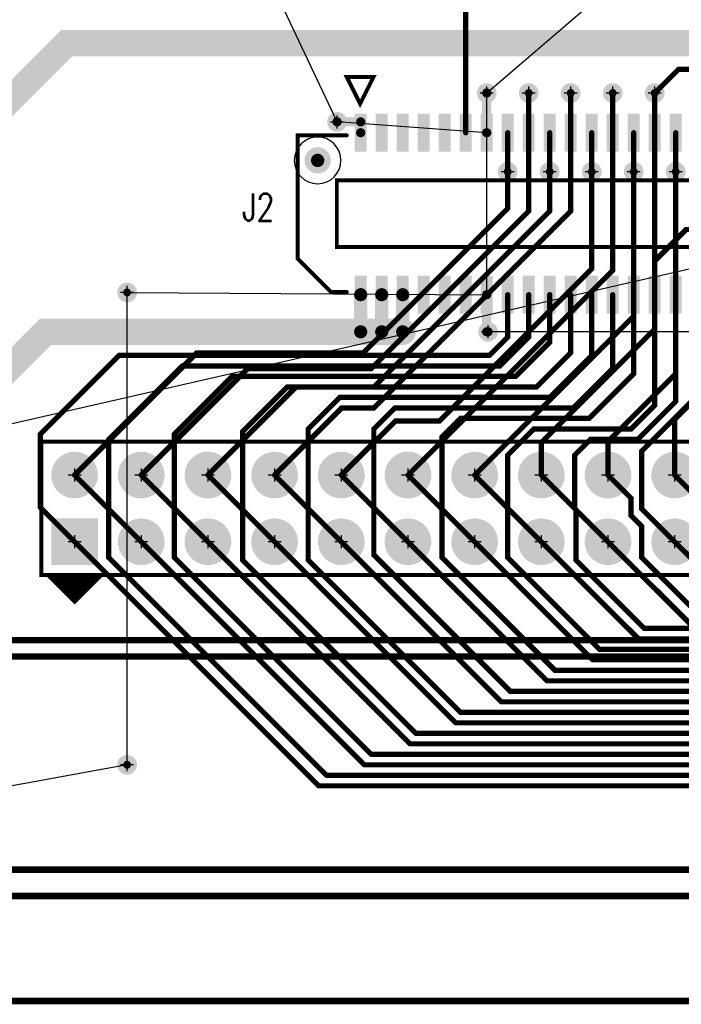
# Model space of a CAD drawing. Extents: x -1 to 210, y -5 to 148.
# Tile 2 of 52: x 21 to 46, y -4 to 33. Entities that reach past the tile are written whole.
import ezdxf
from ezdxf.enums import TextEntityAlignment as Align

# ---------------------------------------------------------------- set-up
doc = ezdxf.new("R2010")
doc.units = 0
for name, pattern in [('KEEPOUT_00011110', [2, 1, 1]), ('POUR_01_-1_0_000000', [2, 1, 1]), ('SIG_12', [2, 1, 1]), ('SIG_135', [2, 1, 1]), ('SIG_136', [2, 1, 1]), ('SIG_137', [2, 1, 1]), ('SIG_138', [2, 1, 1]), ('SIG_139', [2, 1, 1]), ('SIG_140', [2, 1, 1]), ('SIG_141', [2, 1, 1]), ('SIG_142', [2, 1, 1]), ('SIG_143', [2, 1, 1]), ('SIG_144', [2, 1, 1]), ('SIG_145', [2, 1, 1]), ('SIG_146', [2, 1, 1]), ('SIG_147', [2, 1, 1]), ('SIG_158', [2, 1, 1]), ('SIG_169', [2, 1, 1]), ('SIG_17', [2, 1, 1]), ('SIG_180', [2, 1, 1]), ('SIG_189', [2, 1, 1]), ('SIG_190', [2, 1, 1]), ('SIG_191', [2, 1, 1]), ('SIG_192', [2, 1, 1]), ('SIG_84', [2, 1, 1]), ('SIG_94', [2, 1, 1]), ('SIG_97', [2, 1, 1]), ('SIG_98', [2, 1, 1]), ('TRMIDX_2048', [2, 1, 1])]:
    doc.linetypes.add(name, pattern=pattern)
for name, color, linetype in [('BOARD_OUTLINE_00', 254, 'CONTINUOUS'), ('COPPER_CUTOUT_03', 112, 'CONTINUOUS'), ('DIMENSION1_24', 254, 'CONTINUOUS'), ('DRIL_NPLTE_THRU_01', 176, 'CONTINUOUS'), ('DRIL_NPLTE_THRU_02', 255, 'CONTINUOUS'), ('DRIL_NPLTE_THRU_03', 106, 'CONTINUOUS'), ('DRIL_NPLTE_THRU_04', 16, 'CONTINUOUS'), ('DRIL_PLTE_THRU_01', 176, 'CONTINUOUS'), ('DRIL_PLTE_THRU_02', 255, 'CONTINUOUS'), ('DRIL_PLTE_THRU_03', 106, 'CONTINUOUS'), ('DRIL_PLTE_THRU_04', 16, 'CONTINUOUS'), ('DRIL_SYMBOL', 254, 'CONTINUOUS'), ('KEEPOUT_00', 34, 'CONTINUOUS'), ('LINK_00', 57, 'CONTINUOUS'), ('PADS_BOT', 1, 'CONTINUOUS'), ('PADS_INNER', 5, 'CONTINUOUS'), ('PADS_TOP', 5, 'CONTINUOUS'), ('PART_NAME_01', 4, 'CONTINUOUS'), ('PART_TOP_2DLINE_00', 4, 'CONTINUOUS'), ('PART_TOP_2DLINE_01', 4, 'CONTINUOUS'), ('POUR_HEADER_01', 5, 'CONTINUOUS'), ('POUR_HEADER_02', 253, 'CONTINUOUS'), ('POUR_HEADER_03', 112, 'CONTINUOUS'), ('POUR_HEADER_04', 1, 'CONTINUOUS'), ('TRACE_01', 5, 'CONTINUOUS'), ('TRACE_04', 1, 'CONTINUOUS'), ('VIAPTS', 5, 'CONTINUOUS')]:
    doc.layers.add(name, color=color, linetype=linetype)
doc.styles.add('W0$15', font='simplex', dxfattribs={"width": 0.75})

# ---------------------------------------------------------------- blocks, each defined once
blk = doc.blocks.new('BOARD_1')
at = {"layer": 'BOARD_OUTLINE_00', "const_width": 0.254}
blk.add_lwpolyline([(-5, 0), (200, 0), (200, 125), (-5, 125)], close=True, dxfattribs=at)
blk = doc.blocks.new('D_1dfeghi_4')
at = {"layer": 'DIMENSION1_24', "linetype": 'TRMIDX_2048', "const_width": 0.254}
blk.add_lwpolyline([(-5, -4), (91.427, -4)], dxfattribs=at)
blk = doc.blocks.new('POUR_HEADER_0')
at = {"layer": 'POUR_HEADER_02', "linetype": 'POUR_01_-1_0_000000', "const_width": 0.25}
blk.add_lwpolyline([(190.75, -94.5), (-5, -94.5), (-5, -8.25), (3.75, -8.25), (3.75, -3.25), (13.75, -3.25), (13.75, -14), (37.25, -14), (37.25, 3.25)], dxfattribs=at)
blk = doc.blocks.new('POUR_HEADER_5')
at = {"layer": 'POUR_HEADER_03', "linetype": 'POUR_01_-1_0_000000', "const_width": 0.25}
blk.add_lwpolyline([(7.5, -103.5), (-4.5, -103.5), (-4.5, -93.5), (-30.25, -93.5), (-30.25, -103.5), (-130, -103.5), (-130, -72.5), (-14, -72.5), (-14, -58), (-76, -58), (-76, -38.5), (-73.25, -38.5), (-73.25, -18.25), (-63.75, -18.25), (-63.75, -35), (-55.75, -35), (-55.75, -10), (-21, -10), (-21, 0), (-12.75, 0), (-12.75, -5.25), (-17, -5.25), (-17, -10), (33.25, -10)], dxfattribs=at)
blk = doc.blocks.new('POUR_HEADER_7')
at = {"layer": 'COPPER_CUTOUT_03', "const_width": 0.25}
blk.add_lwpolyline([(127.625, -66.375), (90.375, -66.375), (90.375, -56.375), (65.875, -56.375), (65.875, -66.375), (-35.125, -66.375), (-35.125, -34.125), (-3.625, -34.125), (-3.625, 38.375), (12.625, 38.375), (12.625, 28.375), (32.375, 28.375), (32.375, 3.375), (39.125, 3.375), (39.125, 28.375), (73.875, 28.375), (73.875, 38.375), (83.375, 38.375), (83.375, 31.875), (79.125, 31.875), (79.125, 28.375), (128.625, 28.375)], dxfattribs=at)
at = {"layer": 'POUR_HEADER_03', "linetype": 'POUR_01_-1_0_000000', "const_width": 0.25}
blk.add_lwpolyline([(-43, -74.5), (-43, 48.5), (160, 48.5), (160, -74.5)], close=True, dxfattribs=at)
blk = doc.blocks.new('POUR_HEADER_8')
at = {"layer": 'POUR_HEADER_01', "linetype": 'POUR_01_-1_0_000000', "const_width": 0.25}
blk.add_lwpolyline([(0, 0), (203, 0), (203, 123), (0, 123)], close=True, dxfattribs=at)
blk = doc.blocks.new('POUR_HEADER_9')
at = {"layer": 'POUR_HEADER_04', "linetype": 'POUR_01_-1_0_000000', "const_width": 0.25}
blk.add_lwpolyline([(0, 0), (203, 0), (203, 123), (0, 123)], close=True, dxfattribs=at)
blk = doc.blocks.new('SMOOTH_0$15')
at = {"const_width": 0.075}
blk.add_lwpolyline([(-0.0375, 0, 1), (0.0375, 0, 1)], format="xyb", close=True, dxfattribs=at)
blk = doc.blocks.new('PART_BODY_TOP_32')
at = {"layer": 'KEEPOUT_00', "linetype": 'KEEPOUT_00011110'}
for points in [[(-16.35125, 2.032, 1), (-18.12925, 2.032, 1)], [(18.12925, 2.032, 1), (16.35125, 2.032, 1)]]:
    blk.add_lwpolyline(points, format="xyb", close=True, dxfattribs=at)
at = {"layer": 'PART_TOP_2DLINE_01', "const_width": 0.15}
for points in [[(-15.621, 4.191), (-16.129, 5.207), (-15.113, 5.207), (-15.621, 4.191)], [(-16.129, 2.9845), (-18.00225, 2.9845), (-18.00225, -1.7145), (-16.73225, -2.9845), (-16.129, -2.9845)], [(16.129, 2.9845), (18.00225, 2.9845), (18.00225, -1.7145), (16.73225, -2.9845), (16.129, -2.9845)]]:
    blk.add_lwpolyline(points, dxfattribs=at)
blk.add_lwpolyline([(-16.51, 1.27), (16.51, 1.27), (16.51, -1.27), (-16.51, -1.27)], close=True, dxfattribs=at)
at = {"layer": 'PART_TOP_2DLINE_01'}
for p in [(-16.129, 5.207), (-15.113, 5.207), (-15.621, 4.191), (-15.621, 4.191), (-18.00225, 2.9845), (-16.129, 2.9845), (16.129, 2.9845), (18.00225, 2.9845), (-16.51, 1.27), (16.51, 1.27), (-16.51, -1.27), (16.51, -1.27), (-18.00225, -1.7145), (18.00225, -1.7145), (-16.73225, -2.9845), (-16.129, -2.9845), (16.129, -2.9845), (16.73225, -2.9845)]:
    blk.add_blockref('SMOOTH_0$15', p, dxfattribs=at)
blk = doc.blocks.new('DRIL_HOLE_0')
blk.add_lwpolyline([(0, 0, 1), (0, 0, 1)], format="xyb", close=True)
blk = doc.blocks.new('PAD_0')
blk.add_lwpolyline([(0, 0, 1), (0, 0, 1)], format="xyb", close=True)
blk = doc.blocks.new('PAD_11')
at = {"const_width": 0.4572}
blk.add_lwpolyline([(-0.7239, 0), (0.7239, 0)], dxfattribs=at)
blk = doc.blocks.new('STK_TOP_17')
at = {"layer": 'DRIL_NPLTE_THRU_01'}
blk.add_blockref('DRIL_HOLE_0', (0, 0), dxfattribs=at)
at = {"layer": 'DRIL_NPLTE_THRU_02'}
blk.add_blockref('DRIL_HOLE_0', (0, 0), dxfattribs=at)
at = {"layer": 'DRIL_NPLTE_THRU_03'}
blk.add_blockref('DRIL_HOLE_0', (0, 0), dxfattribs=at)
at = {"layer": 'DRIL_NPLTE_THRU_04'}
blk.add_blockref('DRIL_HOLE_0', (0, 0), dxfattribs=at)
at = {"layer": 'PADS_BOT'}
blk.add_blockref('PAD_0', (0, 0), dxfattribs=at)
at = {"layer": 'PADS_INNER'}
blk.add_blockref('PAD_0', (0, 0), dxfattribs=at)
at = {"layer": 'PADS_TOP', "rotation": 90}
blk.add_blockref('PAD_11', (0, 0), dxfattribs=at)
blk = doc.blocks.new('DRIL_SYMBOL_1')
at = {"layer": 'DRIL_SYMBOL', "const_width": 0.0508}
for points in [[(-0.254, 0), (0.254, 0)], [(0, -0.254), (0, 0.254)]]:
    blk.add_lwpolyline(points, dxfattribs=at)
blk = doc.blocks.new('DRIL_HOLE_1')
at = {"const_width": 0.5}
blk.add_lwpolyline([(-0.25, 0, 1), (0.25, 0, 1)], format="xyb", close=True, dxfattribs=at)
blk.add_blockref('DRIL_SYMBOL_1', (0, 0))
blk = doc.blocks.new('PAD_12')
at = {"const_width": 0.254}
blk.add_lwpolyline([(0, -0.127, 1), (0, 0.127, 1)], format="xyb", close=True, dxfattribs=at)
blk = doc.blocks.new('STK_TOP_18')
at = {"layer": 'DRIL_NPLTE_THRU_01'}
blk.add_blockref('DRIL_HOLE_1', (0, 0), dxfattribs=at)
at = {"layer": 'DRIL_NPLTE_THRU_02'}
blk.add_blockref('DRIL_HOLE_1', (0, 0), dxfattribs=at)
at = {"layer": 'DRIL_NPLTE_THRU_03'}
blk.add_blockref('DRIL_HOLE_1', (0, 0), dxfattribs=at)
at = {"layer": 'DRIL_NPLTE_THRU_04'}
blk.add_blockref('DRIL_HOLE_1', (0, 0), dxfattribs=at)
at = {"layer": 'PADS_BOT'}
blk.add_blockref('PAD_12', (0, 0), dxfattribs=at)
at = {"layer": 'PADS_INNER'}
blk.add_blockref('PAD_12', (0, 0), dxfattribs=at)
at = {"layer": 'PADS_TOP'}
blk.add_blockref('PAD_12', (0, 0), dxfattribs=at)
blk = doc.blocks.new('SYM_TOP_13')
for name, p in [('PART_BODY_TOP_32', (0, 0)), ('STK_TOP_17', (-15.6, 3.0861)), ('STK_TOP_17', (-14.8, 3.0861)), ('STK_TOP_17', (-14, 3.0861)), ('STK_TOP_17', (-13.2, 3.0861)), ('STK_TOP_17', (-12.4, 3.0861)), ('STK_TOP_17', (-11.6, 3.0861)), ('STK_TOP_17', (-10.8, 3.0861)), ('STK_TOP_17', (-10, 3.0861)), ('STK_TOP_17', (-9.2, 3.0861)), ('STK_TOP_17', (-8.4, 3.0861)), ('STK_TOP_17', (-7.6, 3.0861)), ('STK_TOP_17', (-6.8, 3.0861)), ('STK_TOP_17', (-6, 3.0861)), ('STK_TOP_17', (-5.2, 3.0861)), ('STK_TOP_17', (-4.4, 3.0861)), ('STK_TOP_17', (-3.6, 3.0861)), ('STK_TOP_17', (-2.8, 3.0861)), ('STK_TOP_17', (-2, 3.0861)), ('STK_TOP_17', (-1.2, 3.0861)), ('STK_TOP_17', (-0.4, 3.0861)), ('STK_TOP_17', (0.4, 3.0861)), ('STK_TOP_17', (1.2, 3.0861)), ('STK_TOP_17', (2, 3.0861)), ('STK_TOP_17', (2.8, 3.0861)), ('STK_TOP_17', (3.6, 3.0861)), ('STK_TOP_17', (4.4, 3.0861)), ('STK_TOP_17', (5.2, 3.0861)), ('STK_TOP_17', (6, 3.0861)), ('STK_TOP_17', (6.8, 3.0861)), ('STK_TOP_17', (7.6, 3.0861)), ('STK_TOP_17', (8.4, 3.0861)), ('STK_TOP_17', (9.2, 3.0861)), ('STK_TOP_17', (10, 3.0861)), ('STK_TOP_17', (10.8, 3.0861)), ('STK_TOP_17', (11.6, 3.0861)), ('STK_TOP_17', (12.4, 3.0861)), ('STK_TOP_17', (13.2, 3.0861)), ('STK_TOP_17', (14, 3.0861)), ('STK_TOP_17', (14.8, 3.0861)), ('STK_TOP_17', (15.6, 3.0861)), ('STK_TOP_18', (-17.2402, 2.032)), ('STK_TOP_18', (17.2402, 2.032)), ('STK_TOP_17', (-15.6, -3.0861)), ('STK_TOP_17', (-14.8, -3.0861)), ('STK_TOP_17', (-14, -3.0861)), ('STK_TOP_17', (-13.2, -3.0861)), ('STK_TOP_17', (-12.4, -3.0861)), ('STK_TOP_17', (-11.6, -3.0861)), ('STK_TOP_17', (-10.8, -3.0861)), ('STK_TOP_17', (-10, -3.0861)), ('STK_TOP_17', (-9.2, -3.0861)), ('STK_TOP_17', (-8.4, -3.0861)), ('STK_TOP_17', (-7.6, -3.0861)), ('STK_TOP_17', (-6.8, -3.0861)), ('STK_TOP_17', (-6, -3.0861)), ('STK_TOP_17', (-5.2, -3.0861)), ('STK_TOP_17', (-4.4, -3.0861)), ('STK_TOP_17', (-3.6, -3.0861)), ('STK_TOP_17', (-2.8, -3.0861)), ('STK_TOP_17', (-2, -3.0861)), ('STK_TOP_17', (-1.2, -3.0861)), ('STK_TOP_17', (-0.4, -3.0861)), ('STK_TOP_17', (0.4, -3.0861)), ('STK_TOP_17', (1.2, -3.0861)), ('STK_TOP_17', (2, -3.0861)), ('STK_TOP_17', (2.8, -3.0861)), ('STK_TOP_17', (3.6, -3.0861)), ('STK_TOP_17', (4.4, -3.0861)), ('STK_TOP_17', (5.2, -3.0861)), ('STK_TOP_17', (6, -3.0861)), ('STK_TOP_17', (6.8, -3.0861)), ('STK_TOP_17', (7.6, -3.0861)), ('STK_TOP_17', (8.4, -3.0861)), ('STK_TOP_17', (9.2, -3.0861)), ('STK_TOP_17', (10, -3.0861)), ('STK_TOP_17', (10.8, -3.0861)), ('STK_TOP_17', (11.6, -3.0861)), ('STK_TOP_17', (12.4, -3.0861)), ('STK_TOP_17', (13.2, -3.0861)), ('STK_TOP_17', (14, -3.0861)), ('STK_TOP_17', (14.8, -3.0861)), ('STK_TOP_17', (15.6, -3.0861))]:
    blk.add_blockref(name, p)
blk = doc.blocks.new('PART_TOP_95')
blk.add_blockref('SYM_TOP_13', (0, 0))
at = {"layer": 'PART_NAME_01', "style": 'W0$15', "width": 0.75}
blk.add_text('J2', height=1.05, dxfattribs=at).set_placement((-19.5, 0.25), align=Align.MIDDLE_CENTER)
blk = doc.blocks.new('PART_BODY_TOP_55')
at = {"layer": 'PART_TOP_2DLINE_00', "const_width": 0.15}
blk.add_lwpolyline([(-1.27, -1.27), (54.61, -1.27), (54.61, 3.81), (-1.27, 3.81)], close=True, dxfattribs=at)
blk.add_lwpolyline([(-1.016, -1.27), (0, -2.286), (1.016, -1.27), (-0.889, -1.27), (0, -2.159), (0.762, -1.397), (-0.635, -1.397), (0, -2.032), (0.508, -1.524), (-0.381, -1.524), (0, -1.905), (0.254, -1.651), (-0.127, -1.651), (0, -1.778), (0.127, -1.651)], dxfattribs=at)
at = {"layer": 'PART_TOP_2DLINE_00'}
for p in [(-1.27, 3.81), (-1.27, -1.27), (-1.016, -1.27), (-0.889, -1.27), (-0.635, -1.397), (-0.381, -1.524), (0.508, -1.524), (0.762, -1.397), (1.016, -1.27), (-0.127, -1.651), (0, -1.778), (0, -1.905), (0.127, -1.651), (0.254, -1.651), (0, -2.032), (0, -2.159), (0, -2.286)]:
    blk.add_blockref('SMOOTH_0$15', p, dxfattribs=at)
blk = doc.blocks.new('PAD_5')
at = {"const_width": 0.889}
blk.add_lwpolyline([(0, -0.4445, 1), (0, 0.4445, 1)], format="xyb", close=True, dxfattribs=at)
blk = doc.blocks.new('PAD_6')
at = {"const_width": 1.778}
blk.add_lwpolyline([(-0.889, 0), (0.889, 0)], dxfattribs=at)
blk = doc.blocks.new('STK_TOP_34')
at = {"layer": 'DRIL_PLTE_THRU_01'}
blk.add_blockref('DRIL_HOLE_1', (0, 0), dxfattribs=at)
at = {"layer": 'DRIL_PLTE_THRU_02'}
blk.add_blockref('DRIL_HOLE_1', (0, 0), dxfattribs=at)
at = {"layer": 'DRIL_PLTE_THRU_03'}
blk.add_blockref('DRIL_HOLE_1', (0, 0), dxfattribs=at)
at = {"layer": 'DRIL_PLTE_THRU_04'}
blk.add_blockref('DRIL_HOLE_1', (0, 0), dxfattribs=at)
at = {"layer": 'PADS_BOT'}
blk.add_blockref('PAD_6', (0, 0), dxfattribs=at)
at = {"layer": 'PADS_INNER'}
blk.add_blockref('PAD_5', (0, 0), dxfattribs=at)
at = {"layer": 'PADS_TOP'}
blk.add_blockref('PAD_6', (0, 0), dxfattribs=at)
blk = doc.blocks.new('STK_TOP_33')
at = {"layer": 'DRIL_PLTE_THRU_01'}
blk.add_blockref('DRIL_HOLE_1', (0, 0), dxfattribs=at)
at = {"layer": 'DRIL_PLTE_THRU_02'}
blk.add_blockref('DRIL_HOLE_1', (0, 0), dxfattribs=at)
at = {"layer": 'DRIL_PLTE_THRU_03'}
blk.add_blockref('DRIL_HOLE_1', (0, 0), dxfattribs=at)
at = {"layer": 'DRIL_PLTE_THRU_04'}
blk.add_blockref('DRIL_HOLE_1', (0, 0), dxfattribs=at)
at = {"layer": 'PADS_BOT'}
blk.add_blockref('PAD_5', (0, 0), dxfattribs=at)
at = {"layer": 'PADS_INNER'}
blk.add_blockref('PAD_5', (0, 0), dxfattribs=at)
at = {"layer": 'PADS_TOP'}
blk.add_blockref('PAD_5', (0, 0), dxfattribs=at)
blk = doc.blocks.new('SYM_TOP_36')
for name, p in [('PART_BODY_TOP_55', (0, 0)), ('STK_TOP_33', (0, 2.54)), ('STK_TOP_33', (2.54, 2.54)), ('STK_TOP_33', (5.08, 2.54)), ('STK_TOP_33', (7.62, 2.54)), ('STK_TOP_33', (10.16, 2.54)), ('STK_TOP_33', (12.7, 2.54)), ('STK_TOP_33', (15.24, 2.54)), ('STK_TOP_33', (17.78, 2.54)), ('STK_TOP_33', (20.32, 2.54)), ('STK_TOP_33', (22.86, 2.54)), ('STK_TOP_34', (0, 0)), ('STK_TOP_33', (2.54, 0)), ('STK_TOP_33', (5.08, 0)), ('STK_TOP_33', (7.62, 0)), ('STK_TOP_33', (10.16, 0)), ('STK_TOP_33', (12.7, 0)), ('STK_TOP_33', (15.24, 0)), ('STK_TOP_33', (17.78, 0)), ('STK_TOP_33', (20.32, 0)), ('STK_TOP_33', (22.86, 0))]:
    blk.add_blockref(name, p)
blk = doc.blocks.new('PART_TOP_204')
blk.add_blockref('SYM_TOP_36', (0, 0))
blk = doc.blocks.new('SMOOTH_0$35')
at = {"const_width": 0.175}
blk.add_lwpolyline([(-0.0875, 0, 1), (0.0875, 0, 1)], format="xyb", close=True, dxfattribs=at)
blk = doc.blocks.new('SMOOTH_0$2')
at = {"const_width": 0.1}
blk.add_lwpolyline([(-0.05, 0, 1), (0.05, 0, 1)], format="xyb", close=True, dxfattribs=at)
blk = doc.blocks.new('SMOOTH_1')
at = {"const_width": 0.5}
blk.add_lwpolyline([(-0.25, 0, 1), (0.25, 0, 1)], format="xyb", close=True, dxfattribs=at)
blk = doc.blocks.new('SMOOTH_0$5')
at = {"const_width": 0.25}
blk.add_lwpolyline([(-0.125, 0, 1), (0.125, 0, 1)], format="xyb", close=True, dxfattribs=at)
blk = doc.blocks.new('DRIL_SYMBOL_0$3')
at = {"layer": 'DRIL_SYMBOL', "const_width": 0.0508}
for points in [[(-0.254, 0), (0.254, 0)], [(0, -0.254), (0, 0.254)]]:
    blk.add_lwpolyline(points, dxfattribs=at)
blk = doc.blocks.new('DRIL_HOLE_0$3')
at = {"const_width": 0.15}
blk.add_lwpolyline([(-0.075, 0, 1), (0.075, 0, 1)], format="xyb", close=True, dxfattribs=at)
blk.add_blockref('DRIL_SYMBOL_0$3', (0, 0))
blk = doc.blocks.new('PAD_34')
at = {"const_width": 0.375}
blk.add_lwpolyline([(0, -0.1875, 1), (0, 0.1875, 1)], format="xyb", close=True, dxfattribs=at)
blk = doc.blocks.new('STK_TOP_3')
at = {"layer": 'DRIL_PLTE_THRU_01'}
blk.add_blockref('DRIL_HOLE_0$3', (0, 0), dxfattribs=at)
at = {"layer": 'DRIL_PLTE_THRU_02'}
blk.add_blockref('DRIL_HOLE_0$3', (0, 0), dxfattribs=at)
at = {"layer": 'DRIL_PLTE_THRU_03'}
blk.add_blockref('DRIL_HOLE_0$3', (0, 0), dxfattribs=at)
at = {"layer": 'DRIL_PLTE_THRU_04'}
blk.add_blockref('DRIL_HOLE_0$3', (0, 0), dxfattribs=at)
at = {"layer": 'PADS_BOT'}
blk.add_blockref('PAD_34', (0, 0), dxfattribs=at)
at = {"layer": 'PADS_INNER'}
blk.add_blockref('PAD_34', (0, 0), dxfattribs=at)
at = {"layer": 'PADS_TOP'}
blk.add_blockref('PAD_34', (0, 0), dxfattribs=at)
blk = doc.blocks.new('SYM_TOP_1')
blk.add_blockref('STK_TOP_3', (0, 0))

msp = doc.modelspace()

# ---------------------------------------------------------------- linework, layer by layer
at = {"layer": 'LINK_00', "linetype": 'SIG_94'}
msp.add_line((115.762, 39.75), (11.92, 16), dxfattribs=at)
at = {"layer": 'LINK_00', "linetype": 'SIG_12'}
for p, q in [((33, 29.5), (29, 38)), ((45, 36), (38.7, 30.6)), ((38.7, 22.914), (38.7, 30.6)), ((38.7, 29.086), (33, 29.5)), ((25, 23), (38.7, 22.914)), ((25, 5), (25, 23)), ((47.5, 21.5), (38.75, 21.5)), ((25, 5), (14, 3))]:
    msp.add_line(p, q, dxfattribs=at)
at = {"layer": 'TRACE_01', "linetype": 'SIG_84', "const_width": 0.2}
msp.add_lwpolyline([(24.46, 76), (24.46, 66.5), (37.9, 53.06), (37.9, 29.086)], dxfattribs=at)
at = {"layer": 'TRACE_01', "linetype": 'SIG_146', "const_width": 0.2}
msp.add_lwpolyline([(45.86, 16.04), (46.7, 15.2), (46.7, 14.6), (47.1, 14.2), (47.1, 13), (54.4, 5.7), (80.1, 5.7), (83.4, 9), (95.2, 9), (100.1, 13.9), (100.1, 52.3), (100.5, 52.7)], dxfattribs=at)
at = {"layer": 'TRACE_01', "linetype": 'SIG_145', "const_width": 0.2}
for points in [[(45.86, 13.5), (54.06, 5.3), (80.3, 5.3), (83.6, 8.6), (95.4, 8.6), (100.5, 13.7), (100.5, 52.1), (100.9, 52.5)], [(44.6, 15.8), (44.6, 16.95), (46.7, 19.05), (46.7, 22.914)], [(44.6, 15.8), (44.6, 14.76), (45.86, 13.5)]]:
    msp.add_lwpolyline(points, dxfattribs=at)
at = {"layer": 'TRACE_01', "linetype": 'SIG_144', "const_width": 0.2}
for points in [[(43.32, 16.04), (44.2, 15.16), (44.2, 14.5), (44.6, 14.1), (44.6, 12.9), (52.6, 4.9), (80.5, 4.9), (83.8, 8.2), (95.6, 8.2), (100.9, 13.5), (100.9, 51.9), (101.3, 52.3)], [(45.9, 27.6), (45.9, 29.086)]]:
    msp.add_lwpolyline(points, dxfattribs=at)
at = {"layer": 'TRACE_01', "linetype": 'SIG_143', "const_width": 0.2}
for points in [[(43.32, 13.5), (52.32, 4.5), (80.7, 4.5), (84, 7.8), (95.8, 7.8), (101.3, 13.3), (101.3, 51.7), (101.7, 52.1)], [(42.05, 16.8), (42.65, 17.4), (44.45, 17.4), (45.9, 18.85), (45.9, 22.914)], [(42.05, 16.8), (42.05, 14.77), (43.32, 13.5)]]:
    msp.add_lwpolyline(points, dxfattribs=at)
at = {"layer": 'TRACE_01', "linetype": 'SIG_12', "const_width": 0.35}
for points in [[(38.7, 30.6), (38.7, 29.086)], [(33, 29.5), (33.9, 29.5), (33.9, 29.086)], [(38.7, 22.914), (38.7, 21.5), (38.75, 21.5)]]:
    msp.add_lwpolyline(points, dxfattribs=at)
at = {"layer": 'TRACE_01', "linetype": 'SIG_158', "const_width": 0.2}
msp.add_lwpolyline([(40.3, 29.086), (40.3, 30.6)], dxfattribs=at)
at = {"layer": 'TRACE_01', "linetype": 'SIG_190', "const_width": 0.2}
msp.add_lwpolyline([(41.9, 29.086), (41.9, 30.6)], dxfattribs=at)
at = {"layer": 'TRACE_01', "linetype": 'SIG_138', "const_width": 0.2}
msp.add_lwpolyline([(43.5, 29.086), (43.5, 30.6)], dxfattribs=at)
at = {"layer": 'TRACE_01', "linetype": 'SIG_142', "const_width": 0.2}
msp.add_lwpolyline([(45.1, 30.6), (45.1, 29.086)], dxfattribs=at)
at = {"layer": 'TRACE_01', "linetype": 'SIG_136', "const_width": 0.2}
msp.add_lwpolyline([(39.5, 29.086), (39.5, 27.6)], dxfattribs=at)
at = {"layer": 'TRACE_01', "linetype": 'SIG_180', "const_width": 0.2}
msp.add_lwpolyline([(41.1, 29.086), (41.1, 27.6)], dxfattribs=at)
at = {"layer": 'TRACE_01', "linetype": 'SIG_192', "const_width": 0.2}
msp.add_lwpolyline([(42.7, 29.086), (42.7, 27.6)], dxfattribs=at)
at = {"layer": 'TRACE_01', "linetype": 'SIG_140', "const_width": 0.2}
msp.add_lwpolyline([(44.3, 29.086), (44.3, 27.6)], dxfattribs=at)
at = {"layer": 'TRACE_01', "linetype": 'SIG_141', "const_width": 0.2}
for points in [[(45.1, 22.914), (45.1, 24.2), (46.3, 25.4), (59.5, 25.4), (61, 26.9), (64, 26.9), (64.3, 27.2), (64.3, 29.086)], [(39.5, 14.78), (39.5, 16.8), (40.5, 17.8), (44.2, 17.8), (45.1, 18.7), (45.1, 22.914)], [(39.5, 14.78), (40.78, 13.5)]]:
    msp.add_lwpolyline(points, dxfattribs=at)
at = {"layer": 'TRACE_01', "linetype": 'SIG_135', "const_width": 0.2}
for points in [[(21.7, 14.8), (21.7, 17.6), (24.7, 20.6), (38.8, 20.6), (39.5, 21.3), (39.5, 22.914)], [(21.7, 14.8), (23, 13.5)]]:
    msp.add_lwpolyline(points, dxfattribs=at)
at = {"layer": 'TRACE_01', "linetype": 'SIG_147', "const_width": 0.2}
for points in [[(24.3, 15.7), (24.3, 17.4), (27.1, 20.2), (39.2, 20.2), (40.3, 21.3), (40.3, 22.914)], [(24.3, 15.7), (24.3, 14.74), (25.54, 13.5)]]:
    msp.add_lwpolyline(points, dxfattribs=at)
at = {"layer": 'TRACE_01', "linetype": 'SIG_169', "const_width": 0.2}
for points in [[(26.8, 15.1), (26.8, 17.6), (29, 19.8), (39.8, 19.8), (41.1, 21.1), (41.1, 22.914)], [(26.8, 15.1), (26.8, 14.78), (28.08, 13.5)]]:
    msp.add_lwpolyline(points, dxfattribs=at)
at = {"layer": 'TRACE_01', "linetype": 'SIG_189', "const_width": 0.2}
for points in [[(29.4, 15.3), (29.4, 17.7), (31.1, 19.4), (40.6, 19.4), (41.9, 20.7), (41.9, 22.914)], [(29.4, 15.3), (29.4, 14.72), (30.62, 13.5)]]:
    msp.add_lwpolyline(points, dxfattribs=at)
at = {"layer": 'TRACE_01', "linetype": 'SIG_191', "const_width": 0.2}
for points in [[(31.9, 15.4), (31.9, 17.8), (33.1, 19), (41.1, 19), (42.7, 20.6), (42.7, 22.914)], [(31.9, 15.4), (31.9, 14.76), (33.16, 13.5)]]:
    msp.add_lwpolyline(points, dxfattribs=at)
at = {"layer": 'TRACE_01', "linetype": 'SIG_97'}
for points, const_width in [([(33.9, 21.5), (33.9, 22.914)], 0.5), ([(34.7, 22.914), (34.7, 21.5)], 0.5), ([(35.5, 22.914), (35.5, 21.5)], 0.5), ([(17, 16), (19.4, 16), (20.1, 16.7), (20.1, 19.7), (21.9, 21.5), (33.9, 21.5)], 1), ([(33.9, 21.5), (34.7, 21.5)], 1), ([(34.7, 21.5), (35.5, 21.5)], 1)]:
    msp.add_lwpolyline(points, dxfattribs=dict(at, const_width=const_width))
at = {"layer": 'TRACE_01', "linetype": 'SIG_137', "const_width": 0.2}
for points in [[(34.4, 15.5), (34.4, 17.8), (35.2, 18.6), (42, 18.6), (43.5, 20.1), (43.5, 22.914)], [(34.4, 15.5), (34.4, 14.8), (35.7, 13.5)]]:
    msp.add_lwpolyline(points, dxfattribs=at)
at = {"layer": 'TRACE_01', "linetype": 'SIG_139', "const_width": 0.2}
for points in [[(37, 15.5), (37, 17.5), (37.7, 18.2), (42.6, 18.2), (44.3, 19.9), (44.3, 22.914)], [(37, 15.5), (37, 14.74), (38.24, 13.5)]]:
    msp.add_lwpolyline(points, dxfattribs=at)
at = {"layer": 'TRACE_04', "linetype": 'SIG_98', "const_width": 1}
msp.add_lwpolyline([(14.46, 16), (14.46, 24.26), (22.7, 32.5), (47.5, 32.5)], dxfattribs=at)
at = {"layer": 'TRACE_04', "linetype": 'SIG_142', "const_width": 0.2}
for points in [[(45.1, 30.6), (45.5, 31), (46, 31.5)], [(65.7, 30.6), (64.8, 31.5), (46, 31.5)], [(40.78, 16.04), (40.78, 17.28), (45.1, 21.6), (45.1, 30.6)], [(107.1, 10.2), (44.7, 10.2), (43.2, 11.7), (42.1, 12.8), (42.1, 14.72), (40.78, 16.04)]]:
    msp.add_lwpolyline(points, dxfattribs=at)
at = {"layer": 'TRACE_04', "linetype": 'SIG_158', "const_width": 0.2}
for points in [[(25.54, 16.04), (29.6, 20.1), (34.3, 20.1), (40.3, 26.1), (40.3, 30.6)], [(34.3, 5.4), (26.8, 12.9), (26.8, 14.78), (25.54, 16.04)], [(34.3, 5.4), (109, 5.4), (115.45, 11.85), (116.75, 11.85), (117.85, 12.95)]]:
    msp.add_lwpolyline(points, dxfattribs=at)
at = {"layer": 'TRACE_04', "linetype": 'SIG_190', "const_width": 0.2}
for points in [[(30.62, 16.04), (33.18, 18.6), (34.4, 18.6), (41.9, 26.1), (41.9, 30.6)], [(37.7, 7), (31.9, 12.8), (31.9, 14.76), (30.62, 16.04)], [(37.7, 7), (108.3, 7), (114.75, 13.45), (116.15, 13.45), (117.25, 14.55)]]:
    msp.add_lwpolyline(points, dxfattribs=at)
at = {"layer": 'TRACE_04', "linetype": 'SIG_138', "const_width": 0.2}
for points in [[(35.7, 16.04), (43.5, 23.84), (43.5, 30.6)], [(107.7, 8.6), (41.3, 8.6), (37, 12.9), (37, 14.74), (35.7, 16.04)]]:
    msp.add_lwpolyline(points, dxfattribs=at)
at = {"layer": 'TRACE_04', "linetype": 'SIG_146', "const_width": 0.2}
msp.add_lwpolyline([(45.86, 16.04), (45.86, 18.16), (46.7, 19), (46.7, 30.6)], dxfattribs=at)
at = {"layer": 'TRACE_04', "linetype": 'SIG_136', "const_width": 0.2}
for points in [[(23, 16.04), (27.66, 20.7), (34, 20.7), (39.5, 26.2), (39.5, 27.6)], [(32.6, 4.6), (24.3, 12.9), (24.3, 14.74), (23, 16.04)], [(32.6, 4.6), (109.3, 4.6), (115.35, 10.65), (143.7, 10.65), (146.55, 13.5), (146.991, 13.5)]]:
    msp.add_lwpolyline(points, dxfattribs=at)
at = {"layer": 'TRACE_04', "linetype": 'SIG_180', "const_width": 0.2}
for points in [[(28.08, 16.04), (31.44, 19.4), (34.4, 19.4), (41.1, 26.1), (41.1, 27.6)], [(36, 6.2), (29.4, 12.8), (29.4, 14.72), (28.08, 16.04)], [(36, 6.2), (108.65, 6.2), (115.1, 12.65), (116.45, 12.65), (117.55, 13.75)]]:
    msp.add_lwpolyline(points, dxfattribs=at)
at = {"layer": 'TRACE_04', "linetype": 'SIG_192', "const_width": 0.2}
for points in [[(33.16, 16.04), (35.22, 18.1), (36.9, 18.1), (42.7, 23.9), (42.7, 27.6)], [(89, 7.8), (39.6, 7.8), (34.4, 13), (34.4, 14.8), (33.16, 16.04)]]:
    msp.add_lwpolyline(points, dxfattribs=at)
at = {"layer": 'TRACE_04', "linetype": 'SIG_140', "const_width": 0.2}
for points in [[(38.24, 16.04), (44.3, 22.1), (44.3, 27.6)], [(88.2, 9.4), (43, 9.4), (39.5, 12.9), (39.5, 14.78), (38.24, 16.04)]]:
    msp.add_lwpolyline(points, dxfattribs=at)
at = {"layer": 'TRACE_04', "linetype": 'SIG_144', "const_width": 0.2}
msp.add_lwpolyline([(43.32, 16.04), (43.32, 17.32), (45.9, 19.9), (45.9, 27.6)], dxfattribs=at)
at = {"layer": 'TRACE_04', "linetype": 'SIG_139', "const_width": 0.2}
for points in [[(42.74, 9), (107.55, 9), (112.85, 14.3), (112.85, 15.3), (114.65, 17.1)], [(42.74, 9), (38.24, 13.5)]]:
    msp.add_lwpolyline(points, dxfattribs=at)
at = {"layer": 'TRACE_04', "linetype": 'SIG_137', "const_width": 0.2}
for points in [[(41, 8.2), (107.85, 8.2), (113.65, 14), (113.65, 15), (114.95, 16.3)], [(41, 8.2), (35.7, 13.5)]]:
    msp.add_lwpolyline(points, dxfattribs=at)
at = {"layer": 'TRACE_04', "linetype": 'SIG_191', "const_width": 0.2}
for points in [[(39.26, 7.4), (108.15, 7.4), (114.45, 13.7), (114.45, 14.7), (115.25, 15.5)], [(39.26, 7.4), (33.16, 13.5)]]:
    msp.add_lwpolyline(points, dxfattribs=at)
at = {"layer": 'TRACE_04', "linetype": 'SIG_147', "const_width": 0.2}
for points in [[(34.04, 5), (109.15, 5), (115.2, 11.05), (143.55, 11.05), (146.4, 13.9), (147.45, 13.9)], [(34.04, 5), (25.54, 13.5)]]:
    msp.add_lwpolyline(points, dxfattribs=at)
at = {"layer": 'TRACE_04', "linetype": 'SIG_189', "const_width": 0.2}
for points in [[(37.52, 6.6), (108.45, 6.6), (114.9, 13.05), (116.3, 13.05), (117.4, 14.15)], [(37.52, 6.6), (30.62, 13.5)]]:
    msp.add_lwpolyline(points, dxfattribs=at)
at = {"layer": 'TRACE_04', "linetype": 'SIG_135', "const_width": 0.2}
msp.add_lwpolyline([(91.85, 4.2), (89.65, 4.2), (32.3, 4.2), (23, 13.5)], dxfattribs=at)
at = {"layer": 'TRACE_04', "linetype": 'SIG_169', "const_width": 0.2}
for points in [[(35.78, 5.8), (28.08, 13.5)], [(35.78, 5.8), (108.8, 5.8), (115.25, 12.25), (116.6, 12.25), (117.7, 13.35)]]:
    msp.add_lwpolyline(points, dxfattribs=at)
at = {"layer": 'TRACE_04', "linetype": 'SIG_141', "const_width": 0.2}
msp.add_lwpolyline([(107.25, 9.8), (44.48, 9.8), (40.78, 13.5)], dxfattribs=at)

# ---------------------------------------------------------------- block references
for name, p in [('BOARD_1', (5, 0)), ('PART_TOP_95', (49.5, 26)), ('PART_TOP_204', (23, 13.5)), ('D_1dfeghi_4', (5, 0))]:
    msp.add_blockref(name, p)
at = {"linetype": 'SIG_17'}
msp.add_blockref('POUR_HEADER_7', (44, 75.5), dxfattribs=at)
at = {"linetype": 'SIG_12'}
for name, p in [('POUR_HEADER_8', (1, 1)), ('POUR_HEADER_9', (1, 1)), ('POUR_HEADER_0', (6, 95.5))]:
    msp.add_blockref(name, p, dxfattribs=at)
at = {"linetype": 'SIG_94'}
msp.add_blockref('POUR_HEADER_5', (139.5, 113.25), dxfattribs=at)
at = {"layer": 'TRACE_01'}
for name, p in [('SMOOTH_0$35', (38.7, 30.6)), ('SMOOTH_0$2', (40.3, 30.6)), ('SMOOTH_0$2', (41.9, 30.6)), ('SMOOTH_0$2', (43.5, 30.6)), ('SMOOTH_0$2', (45.1, 30.6)), ('SMOOTH_0$35', (33, 29.5)), ('SMOOTH_0$35', (33.9, 29.5)), ('SMOOTH_0$35', (33.9, 29.086)), ('SMOOTH_0$2', (37.9, 29.086)), ('SMOOTH_0$35', (38.7, 29.086)), ('SMOOTH_0$2', (39.5, 29.086)), ('SMOOTH_0$2', (40.3, 29.086)), ('SMOOTH_0$2', (41.1, 29.086)), ('SMOOTH_0$2', (41.9, 29.086)), ('SMOOTH_0$2', (42.7, 29.086)), ('SMOOTH_0$2', (43.5, 29.086)), ('SMOOTH_0$2', (44.3, 29.086)), ('SMOOTH_0$2', (45.1, 29.086)), ('SMOOTH_0$2', (45.9, 29.086)), ('SMOOTH_0$2', (39.5, 27.6)), ('SMOOTH_0$2', (41.1, 27.6)), ('SMOOTH_0$2', (42.7, 27.6)), ('SMOOTH_0$2', (44.3, 27.6)), ('SMOOTH_0$2', (45.9, 27.6)), ('SMOOTH_0$2', (45.1, 24.2)), ('SMOOTH_0$5', (33.9, 22.914)), ('SMOOTH_0$5', (34.7, 22.914)), ('SMOOTH_0$5', (35.5, 22.914)), ('SMOOTH_0$35', (38.7, 22.914)), ('SMOOTH_0$2', (39.5, 22.914)), ('SMOOTH_0$2', (40.3, 22.914)), ('SMOOTH_0$2', (41.1, 22.914)), ('SMOOTH_0$2', (41.9, 22.914)), ('SMOOTH_0$2', (42.7, 22.914)), ('SMOOTH_0$2', (43.5, 22.914)), ('SMOOTH_0$2', (44.3, 22.914)), ('SMOOTH_0$2', (45.1, 22.914)), ('SMOOTH_0$2', (45.1, 22.914)), ('SMOOTH_0$2', (45.9, 22.914)), ('SMOOTH_1', (21.9, 21.5)), ('SMOOTH_1', (33.9, 21.5)), ('SMOOTH_1', (33.9, 21.5)), ('SMOOTH_1', (34.7, 21.5)), ('SMOOTH_1', (34.7, 21.5)), ('SMOOTH_1', (35.5, 21.5)), ('SMOOTH_0$5', (33.9, 21.5)), ('SMOOTH_0$5', (34.7, 21.5)), ('SMOOTH_0$5', (35.5, 21.5)), ('SMOOTH_0$35', (38.7, 21.5)), ('SMOOTH_0$35', (38.75, 21.5)), ('SMOOTH_0$2', (39.5, 21.3)), ('SMOOTH_0$2', (40.3, 21.3)), ('SMOOTH_0$2', (41.1, 21.1)), ('SMOOTH_0$2', (24.7, 20.6)), ('SMOOTH_0$2', (38.8, 20.6)), ('SMOOTH_0$2', (41.9, 20.7)), ('SMOOTH_0$2', (42.7, 20.6)), ('SMOOTH_0$2', (27.1, 20.2)), ('SMOOTH_0$2', (39.2, 20.2)), ('SMOOTH_0$2', (29, 19.8)), ('SMOOTH_0$2', (39.8, 19.8)), ('SMOOTH_0$2', (43.5, 20.1)), ('SMOOTH_0$2', (44.3, 19.9)), ('SMOOTH_0$2', (31.1, 19.4)), ('SMOOTH_0$2', (40.6, 19.4)), ('SMOOTH_0$2', (33.1, 19)), ('SMOOTH_0$2', (41.1, 19)), ('SMOOTH_0$2', (45.1, 18.7)), ('SMOOTH_0$2', (45.9, 18.85)), ('SMOOTH_0$2', (35.2, 18.6)), ('SMOOTH_0$2', (42, 18.6)), ('SMOOTH_0$2', (37.7, 18.2)), ('SMOOTH_0$2', (42.6, 18.2)), ('SMOOTH_0$2', (21.7, 17.6)), ('SMOOTH_0$2', (26.8, 17.6)), ('SMOOTH_0$2', (29.4, 17.7)), ('SMOOTH_0$2', (31.9, 17.8)), ('SMOOTH_0$2', (34.4, 17.8)), ('SMOOTH_0$2', (40.5, 17.8)), ('SMOOTH_0$2', (44.2, 17.8)), ('SMOOTH_0$2', (24.3, 17.4)), ('SMOOTH_0$2', (37, 17.5)), ('SMOOTH_0$2', (42.65, 17.4)), ('SMOOTH_0$2', (44.45, 17.4)), ('SMOOTH_0$2', (39.5, 16.8)), ('SMOOTH_0$2', (42.05, 16.8)), ('SMOOTH_0$2', (42.05, 16.8)), ('SMOOTH_0$2', (44.6, 16.95)), ('SMOOTH_0$2', (43.32, 16.04)), ('SMOOTH_0$2', (45.86, 16.04)), ('SMOOTH_0$2', (24.3, 15.7)), ('SMOOTH_0$2', (24.3, 15.7)), ('SMOOTH_0$2', (44.6, 15.8)), ('SMOOTH_0$2', (44.6, 15.8)), ('SMOOTH_0$2', (29.4, 15.3)), ('SMOOTH_0$2', (29.4, 15.3)), ('SMOOTH_0$2', (31.9, 15.4)), ('SMOOTH_0$2', (31.9, 15.4)), ('SMOOTH_0$2', (34.4, 15.5)), ('SMOOTH_0$2', (34.4, 15.5)), ('SMOOTH_0$2', (37, 15.5)), ('SMOOTH_0$2', (37, 15.5)), ('SMOOTH_0$2', (26.8, 15.1)), ('SMOOTH_0$2', (26.8, 15.1)), ('SMOOTH_0$2', (44.2, 15.16)), ('SMOOTH_0$2', (21.7, 14.8)), ('SMOOTH_0$2', (21.7, 14.8)), ('SMOOTH_0$2', (24.3, 14.74)), ('SMOOTH_0$2', (26.8, 14.78)), ('SMOOTH_0$2', (29.4, 14.72)), ('SMOOTH_0$2', (31.9, 14.76)), ('SMOOTH_0$2', (34.4, 14.8)), ('SMOOTH_0$2', (37, 14.74)), ('SMOOTH_0$2', (39.5, 14.78)), ('SMOOTH_0$2', (39.5, 14.78)), ('SMOOTH_0$2', (42.05, 14.77)), ('SMOOTH_0$2', (44.6, 14.76)), ('SMOOTH_0$2', (44.2, 14.5)), ('SMOOTH_0$2', (44.6, 14.1)), ('SMOOTH_0$2', (23, 13.5)), ('SMOOTH_0$2', (25.54, 13.5)), ('SMOOTH_0$2', (28.08, 13.5)), ('SMOOTH_0$2', (30.62, 13.5)), ('SMOOTH_0$2', (33.16, 13.5)), ('SMOOTH_0$2', (35.7, 13.5)), ('SMOOTH_0$2', (38.24, 13.5)), ('SMOOTH_0$2', (40.78, 13.5)), ('SMOOTH_0$2', (43.32, 13.5)), ('SMOOTH_0$2', (43.32, 13.5)), ('SMOOTH_0$2', (45.86, 13.5)), ('SMOOTH_0$2', (45.86, 13.5)), ('SMOOTH_0$2', (44.6, 12.9))]:
    msp.add_blockref(name, p, dxfattribs=at)
at = {"layer": 'TRACE_04'}
for name, p in [('SMOOTH_1', (22.7, 32.5)), ('SMOOTH_0$2', (46, 31.5)), ('SMOOTH_0$2', (45.5, 31)), ('SMOOTH_0$2', (40.3, 30.6)), ('SMOOTH_0$2', (41.9, 30.6)), ('SMOOTH_0$2', (43.5, 30.6)), ('SMOOTH_0$2', (45.1, 30.6)), ('SMOOTH_0$2', (45.1, 30.6)), ('SMOOTH_0$2', (39.5, 27.6)), ('SMOOTH_0$2', (41.1, 27.6)), ('SMOOTH_0$2', (42.7, 27.6)), ('SMOOTH_0$2', (44.3, 27.6)), ('SMOOTH_0$2', (45.9, 27.6)), ('SMOOTH_0$2', (39.5, 26.2)), ('SMOOTH_0$2', (40.3, 26.1)), ('SMOOTH_0$2', (41.1, 26.1)), ('SMOOTH_0$2', (41.9, 26.1)), ('SMOOTH_0$2', (42.7, 23.9)), ('SMOOTH_0$2', (43.5, 23.84)), ('SMOOTH_0$2', (44.3, 22.1)), ('SMOOTH_0$2', (45.1, 21.6)), ('SMOOTH_0$2', (27.66, 20.7)), ('SMOOTH_0$2', (34, 20.7)), ('SMOOTH_0$2', (29.6, 20.1)), ('SMOOTH_0$2', (34.3, 20.1)), ('SMOOTH_0$2', (45.9, 19.9)), ('SMOOTH_0$2', (31.44, 19.4)), ('SMOOTH_0$2', (34.4, 19.4)), ('SMOOTH_0$2', (33.18, 18.6)), ('SMOOTH_0$2', (34.4, 18.6)), ('SMOOTH_0$2', (35.22, 18.1)), ('SMOOTH_0$2', (36.9, 18.1)), ('SMOOTH_0$2', (45.86, 18.16)), ('SMOOTH_0$2', (40.78, 17.28)), ('SMOOTH_0$2', (43.32, 17.32)), ('SMOOTH_0$2', (23, 16.04)), ('SMOOTH_0$2', (23, 16.04)), ('SMOOTH_0$2', (25.54, 16.04)), ('SMOOTH_0$2', (25.54, 16.04)), ('SMOOTH_0$2', (28.08, 16.04)), ('SMOOTH_0$2', (28.08, 16.04)), ('SMOOTH_0$2', (30.62, 16.04)), ('SMOOTH_0$2', (30.62, 16.04)), ('SMOOTH_0$2', (33.16, 16.04)), ('SMOOTH_0$2', (33.16, 16.04)), ('SMOOTH_0$2', (35.7, 16.04)), ('SMOOTH_0$2', (35.7, 16.04)), ('SMOOTH_0$2', (38.24, 16.04)), ('SMOOTH_0$2', (38.24, 16.04)), ('SMOOTH_0$2', (40.78, 16.04)), ('SMOOTH_0$2', (43.32, 16.04)), ('SMOOTH_0$2', (45.86, 16.04)), ('SMOOTH_0$2', (24.3, 14.74)), ('SMOOTH_0$2', (26.8, 14.78)), ('SMOOTH_0$2', (29.4, 14.72)), ('SMOOTH_0$2', (31.9, 14.76)), ('SMOOTH_0$2', (34.4, 14.8)), ('SMOOTH_0$2', (37, 14.74)), ('SMOOTH_0$2', (39.5, 14.78)), ('SMOOTH_0$2', (25.54, 13.5)), ('SMOOTH_0$2', (28.08, 13.5)), ('SMOOTH_0$2', (30.62, 13.5)), ('SMOOTH_0$2', (33.16, 13.5)), ('SMOOTH_0$2', (35.7, 13.5)), ('SMOOTH_0$2', (38.24, 13.5)), ('SMOOTH_0$2', (40.78, 13.5)), ('SMOOTH_0$2', (24.3, 12.9)), ('SMOOTH_0$2', (26.8, 12.9)), ('SMOOTH_0$2', (29.4, 12.8)), ('SMOOTH_0$2', (31.9, 12.8)), ('SMOOTH_0$2', (34.4, 13)), ('SMOOTH_0$2', (37, 12.9)), ('SMOOTH_0$2', (39.5, 12.9)), ('SMOOTH_0$2', (43.2, 11.7)), ('SMOOTH_0$2', (44.7, 10.2)), ('SMOOTH_0$2', (44.48, 9.8)), ('SMOOTH_0$2', (43, 9.4)), ('SMOOTH_0$2', (42.74, 9)), ('SMOOTH_0$2', (42.74, 9)), ('SMOOTH_0$2', (41.3, 8.6)), ('SMOOTH_0$2', (41, 8.2)), ('SMOOTH_0$2', (41, 8.2)), ('SMOOTH_0$2', (39.6, 7.8)), ('SMOOTH_0$2', (39.26, 7.4)), ('SMOOTH_0$2', (39.26, 7.4)), ('SMOOTH_0$2', (37.7, 7)), ('SMOOTH_0$2', (37.7, 7)), ('SMOOTH_0$2', (37.52, 6.6)), ('SMOOTH_0$2', (37.52, 6.6)), ('SMOOTH_0$2', (36, 6.2)), ('SMOOTH_0$2', (36, 6.2)), ('SMOOTH_0$2', (35.78, 5.8)), ('SMOOTH_0$2', (35.78, 5.8)), ('SMOOTH_0$2', (34.3, 5.4)), ('SMOOTH_0$2', (34.3, 5.4)), ('SMOOTH_0$2', (34.04, 5)), ('SMOOTH_0$2', (34.04, 5)), ('SMOOTH_0$2', (32.6, 4.6)), ('SMOOTH_0$2', (32.6, 4.6))]:
    msp.add_blockref(name, p, dxfattribs=at)
at = {"layer": 'VIAPTS', "linetype": 'SIG_12'}
for p in [(38.7, 30.6), (33, 29.5), (25, 23), (38.75, 21.5), (25, 5)]:
    msp.add_blockref('SYM_TOP_1', p, dxfattribs=at)
at = {"layer": 'VIAPTS', "linetype": 'SIG_158'}
msp.add_blockref('SYM_TOP_1', (40.3, 30.6), dxfattribs=at)
at = {"layer": 'VIAPTS', "linetype": 'SIG_190'}
msp.add_blockref('SYM_TOP_1', (41.9, 30.6), dxfattribs=at)
at = {"layer": 'VIAPTS', "linetype": 'SIG_138'}
msp.add_blockref('SYM_TOP_1', (43.5, 30.6), dxfattribs=at)
at = {"layer": 'VIAPTS', "linetype": 'SIG_142'}
msp.add_blockref('SYM_TOP_1', (45.1, 30.6), dxfattribs=at)
at = {"layer": 'VIAPTS', "linetype": 'SIG_136'}
msp.add_blockref('SYM_TOP_1', (39.5, 27.6), dxfattribs=at)
at = {"layer": 'VIAPTS', "linetype": 'SIG_180'}
msp.add_blockref('SYM_TOP_1', (41.1, 27.6), dxfattribs=at)
at = {"layer": 'VIAPTS', "linetype": 'SIG_192'}
msp.add_blockref('SYM_TOP_1', (42.7, 27.6), dxfattribs=at)
at = {"layer": 'VIAPTS', "linetype": 'SIG_140'}
msp.add_blockref('SYM_TOP_1', (44.3, 27.6), dxfattribs=at)
at = {"layer": 'VIAPTS', "linetype": 'SIG_144'}
msp.add_blockref('SYM_TOP_1', (45.9, 27.6), dxfattribs=at)

doc.saveas('drawing.dxf')
